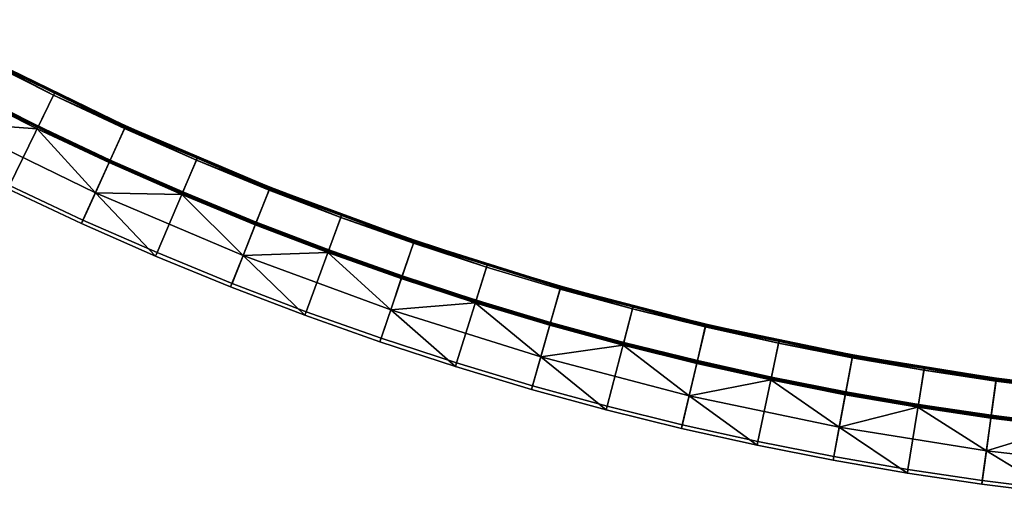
# Model space of a CAD drawing. Header units: millimetres. Extents: x -5762 to -1358, y 814 to 2464.
# Tile 15 of 27: x -2289 to -2091, y 991 to 1087. Entities that reach past the tile are written whole.
import ezdxf

# ---------------------------------------------------------------- set-up
doc = ezdxf.new("R2010")
doc.units = ezdxf.units.MM
doc.header["$MEASUREMENT"] = 0
doc.layers.add('Predefinito', color=7, linetype='Continuous', true_color=0x000000)

msp = doc.modelspace()

# ---------------------------------------------------------------- meshes
at = {"layer": 'Predefinito'}
mesh = msp.add_polyface(dxfattribs=at)
corners = [(-2320.12, 1069.14), (-2305.55, 1061.37), (-2296.03, 1079.79), (-2310.13, 1087.32), (-2291.02, 1054.08), (-2276.31, 1047.16), (-2267.71, 1066.04), (-2281.96, 1072.74), (-2296.03, 1079.79), (-2310.13, 1087.32, -55.4), (-2310.13, 1087.32), (-2267.71, 1066.04), (-2281.96, 1072.74, -55.4), (-2281.96, 1072.74), (-2296.03, 1079.79, -55.4), (-2267.71, 1066.04, -55.4), (-2291.35, 1053.4, -0.97), (-2276.62, 1046.48, -0.97), (-2276.31, 1047.16), (-2291.02, 1054.08), (-2305.9, 1060.7, -0.97), (-2305.55, 1061.37), (-2310.42, 1086.79, -56), (-2296.3, 1079.26, -56), (-2299.48, 1073.11, -56), (-2313.76, 1080.72, -56), (-2282.22, 1072.2, -56), (-2267.96, 1065.5, -56), (-2270.83, 1059.19, -56), (-2285.25, 1065.97, -56), (-2302.8, 1066.69, -28.49), (-2299.75, 1072.59, -55.54), (-2285.5, 1065.45, -55.54), (-2314.04, 1080.21, -55.54), (-2273.82, 1052.62, -28.49), (-2271.07, 1058.66, -55.54), (-2276.62, 1046.48, -0.97), (-2291.35, 1053.4, -0.97), (-2305.9, 1060.7, -0.97), (-2261.72, 1039.92, -0.97), (-2296.33, 1079.76, -55.82), (-2267.69, 1065.84, -55.82), (-2267.77, 1065.65, -55.96), (-2296.43, 1079.58, -55.96), (-2296.27, 1079.88, -55.62), (-2267.63, 1065.96, -55.62), (-2267.69, 1065.84, -55.82), (-2296.33, 1079.76, -55.82), (-2267.77, 1065.65, -55.96), (-2267.96, 1065.5, -56), (-2282.22, 1072.2, -56), (-2296.43, 1079.58, -55.96), (-2282.22, 1072.2, -56), (-2296.3, 1079.26, -56), (-2310.42, 1086.79, -56), (-2281.96, 1072.74, -55.4), (-2267.71, 1066.04, -55.4), (-2267.63, 1065.96, -55.62), (-2267.63, 1065.96, -55.62), (-2296.27, 1079.88, -55.62), (-2296.03, 1079.79, -55.4), (-2281.96, 1072.74, -55.4), (-2296.27, 1079.88, -55.62), (-2310.13, 1087.32, -55.4), (-2296.03, 1079.79, -55.4), (-2299.88, 1072.9, -55.87), (-2270.88, 1058.81, -55.87), (-2270.94, 1058.68, -55.72), (-2299.95, 1072.78, -55.72), (-2299.8, 1073.06, -55.97), (-2270.81, 1058.97, -55.97), (-2270.94, 1058.68, -55.72), (-2271.07, 1058.66, -55.54), (-2285.5, 1065.45, -55.54), (-2299.95, 1072.78, -55.72), (-2285.5, 1065.45, -55.54), (-2299.75, 1072.59, -55.54), (-2314.04, 1080.21, -55.54), (-2285.5, 1065.45, -55.54), (-2285.25, 1065.97, -56), (-2270.83, 1059.19, -56), (-2299.48, 1073.11, -56), (-2313.76, 1080.72, -56)]
mesh.append_faces([[corners[k] for k in face] for face in [(0, 1, 2, 3), (4, 5, 6, 7), (1, 4, 7, 2), (8, 9, 10, 10), (11, 12, 13, 13), (8, 13, 12, 14), (9, 8, 14, 14), (11, 15, 12, 12), (16, 17, 18, 19), (20, 16, 19, 21), (22, 23, 24, 25), (26, 27, 28, 29), (23, 26, 29, 24), (30, 31, 32, 32), (33, 31, 30, 30), (30, 32, 34, 34), (32, 35, 34, 34), (30, 34, 36, 37), (37, 38, 30, 30), (39, 36, 34, 34), (40, 41, 42, 43), (44, 45, 46, 47), (48, 49, 50, 50), (51, 52, 53, 53), (51, 53, 54, 54), (51, 48, 50, 50), (55, 56, 57, 57), (58, 59, 60, 61), (62, 63, 64, 64), (65, 66, 67, 68), (69, 70, 66, 65), (71, 72, 73, 73), (74, 75, 76, 76), (74, 76, 77, 77), (68, 67, 78, 78), (79, 80, 70, 70), (70, 69, 81, 79), (69, 82, 81, 81)]])
mesh = msp.add_polyface(dxfattribs=at)
corners = [(-2261.43, 1040.62), (-2246.39, 1034.44), (-2238.75, 1053.73), (-2253.31, 1059.71), (-2231.51, 1028.76), (-2224.35, 1048.23), (-2276.31, 1047.16), (-2267.71, 1066.04), (-2253.31, 1059.71), (-2238.75, 1053.73), (-2238.75, 1053.73, -55.4), (-2253.31, 1059.71, -55.4), (-2267.71, 1066.04, -55.4), (-2267.71, 1066.04), (-2224.35, 1048.23), (-2276.62, 1046.48, -0.97), (-2261.72, 1039.92, -0.97), (-2261.43, 1040.62), (-2276.31, 1047.16), (-2246.67, 1033.74, -0.97), (-2231.77, 1028.05, -0.97), (-2231.51, 1028.76), (-2246.39, 1034.44), (-2253.55, 1059.15, -56), (-2238.97, 1053.17, -56), (-2241.52, 1046.73, -56), (-2256.26, 1052.78, -56), (-2267.96, 1065.5, -56), (-2270.83, 1059.19, -56), (-2224.55, 1047.67, -56), (-2226.95, 1041.16, -56), (-2241.74, 1046.19, -55.54), (-2244.18, 1040.02, -28.49), (-2256.48, 1052.24, -55.54), (-2273.82, 1052.62, -28.49), (-2271.07, 1058.66, -55.54), (-2227.15, 1040.62, -55.54), (-2214.56, 1029.12, -28.49), (-2246.67, 1033.74, -0.97), (-2261.72, 1039.92, -0.97), (-2231.77, 1028.05, -0.97), (-2267.69, 1065.84, -55.82), (-2238.37, 1053.39, -55.82), (-2238.44, 1053.2, -55.96), (-2267.77, 1065.65, -55.96), (-2267.63, 1065.96, -55.62), (-2238.32, 1053.51, -55.62), (-2238.37, 1053.39, -55.82), (-2267.69, 1065.84, -55.82), (-2238.44, 1053.2, -55.96), (-2224.55, 1047.67, -56), (-2238.97, 1053.17, -56), (-2253.55, 1059.15, -56), (-2267.77, 1065.65, -55.96), (-2267.96, 1065.5, -56), (-2238.32, 1053.51, -55.62), (-2238.75, 1053.73, -55.4), (-2224.35, 1048.23, -55.4), (-2238.32, 1053.51, -55.62), (-2267.63, 1065.96, -55.62), (-2253.31, 1059.71, -55.4), (-2238.75, 1053.73, -55.4), (-2267.63, 1065.96, -55.62), (-2267.71, 1066.04, -55.4), (-2253.31, 1059.71, -55.4), (-2270.88, 1058.81, -55.87), (-2241.21, 1046.2, -55.87), (-2241.26, 1046.08, -55.72), (-2270.94, 1058.68, -55.72), (-2270.81, 1058.97, -55.97), (-2241.14, 1046.37, -55.97), (-2241.26, 1046.08, -55.72), (-2227.15, 1040.62, -55.54), (-2241.74, 1046.19, -55.54), (-2256.48, 1052.24, -55.54), (-2270.94, 1058.68, -55.72), (-2256.48, 1052.24, -55.54), (-2271.07, 1058.66, -55.54), (-2256.48, 1052.24, -55.54), (-2212.2, 1035.41, -55.72), (-2227.15, 1040.62, -55.54), (-2241.52, 1046.73, -56), (-2226.95, 1041.16, -56), (-2256.26, 1052.78, -56), (-2270.83, 1059.19, -56)]
mesh.append_faces([[corners[k] for k in face] for face in [(0, 1, 2, 3), (1, 4, 5, 2), (6, 0, 3, 7), (8, 9, 10, 11), (8, 12, 13, 13), (10, 9, 14, 14), (11, 12, 8, 8), (15, 16, 17, 18), (19, 20, 21, 22), (16, 19, 22, 17), (23, 24, 25, 26), (27, 23, 26, 28), (24, 29, 30, 25), (31, 32, 33, 33), (33, 34, 35, 35), (33, 32, 34, 34), (36, 32, 31, 31), (36, 37, 32, 32), (34, 32, 38, 39), (40, 38, 32, 32), (41, 42, 43, 44), (45, 46, 47, 48), (49, 50, 51, 51), (49, 51, 52, 52), (53, 52, 54, 54), (53, 49, 52, 52), (55, 56, 57, 57), (58, 59, 60, 61), (62, 63, 64, 64), (65, 66, 67, 68), (69, 70, 66, 65), (71, 72, 73, 73), (71, 73, 74, 74), (75, 76, 77, 77), (68, 67, 78, 78), (79, 80, 67, 67), (70, 81, 82, 82), (70, 69, 83, 81), (69, 84, 83, 83)]])
mesh = msp.add_polyface(dxfattribs=at)
corners = [(-2216.49, 1023.45), (-2201.35, 1018.51), (-2195.16, 1038.3), (-2209.81, 1043.09), (-2231.51, 1028.76), (-2224.35, 1048.23), (-2209.81, 1043.09), (-2224.35, 1048.23, -55.4), (-2224.35, 1048.23), (-2195.16, 1038.3), (-2209.81, 1043.09, -55.4), (-2238.75, 1053.73, -55.4), (-2195.16, 1038.3, -55.4), (-2216.74, 1022.73, -0.97), (-2201.58, 1017.78, -0.97), (-2201.35, 1018.51), (-2216.49, 1023.45), (-2186.3, 1013.21, -0.97), (-2186.1, 1013.94), (-2231.77, 1028.05, -0.97), (-2231.51, 1028.76), (-2224.55, 1047.67, -56), (-2210.01, 1042.52, -56), (-2212.24, 1035.96, -56), (-2226.95, 1041.16, -56), (-2195.34, 1037.73, -56), (-2197.41, 1031.12, -56), (-2214.56, 1029.12, -28.49), (-2212.43, 1035.41, -55.54), (-2197.58, 1030.56, -55.54), (-2227.15, 1040.62, -55.54), (-2244.18, 1040.02, -28.49), (-2216.74, 1022.73, -0.97), (-2231.77, 1028.05, -0.97), (-2201.58, 1017.78, -0.97), (-2184.45, 1019.7, -28.49), (-2186.3, 1013.21, -0.97), (-2209.67, 1042.85, -55.82), (-2180.5, 1033.73, -55.82), (-2180.56, 1033.53, -55.96), (-2209.74, 1042.66, -55.96), (-2209.63, 1042.98, -55.62), (-2180.46, 1033.86, -55.62), (-2180.5, 1033.73, -55.82), (-2209.67, 1042.85, -55.82), (-2238.37, 1053.39, -55.82), (-2238.44, 1053.2, -55.96), (-2238.32, 1053.51, -55.62), (-2238.37, 1053.39, -55.82), (-2210.01, 1042.52, -56), (-2209.74, 1042.66, -55.96), (-2195.34, 1037.73, -56), (-2224.55, 1047.67, -56), (-2238.44, 1053.2, -55.96), (-2209.63, 1042.98, -55.62), (-2209.81, 1043.09, -55.4), (-2195.16, 1038.3, -55.4), (-2209.81, 1043.09, -55.4), (-2224.35, 1048.23, -55.4), (-2209.63, 1042.98, -55.62), (-2238.32, 1053.51, -55.62), (-2224.35, 1048.23, -55.4), (-2212.16, 1035.54, -55.87), (-2182.63, 1026.3, -55.87), (-2182.66, 1026.17, -55.72), (-2212.2, 1035.41, -55.72), (-2212.1, 1035.71, -55.97), (-2182.58, 1026.48, -55.97), (-2241.21, 1046.2, -55.87), (-2241.26, 1046.08, -55.72), (-2241.14, 1046.37, -55.97), (-2212.43, 1035.41, -55.54), (-2212.2, 1035.41, -55.72), (-2197.58, 1030.56, -55.54), (-2182.62, 1026.08, -55.54), (-2197.58, 1030.56, -55.54), (-2227.15, 1040.62, -55.54), (-2212.24, 1035.96, -56), (-2197.41, 1031.12, -56), (-2212.24, 1035.96, -56), (-2226.95, 1041.16, -56), (-2212.1, 1035.71, -55.97), (-2241.14, 1046.37, -55.97), (-2226.95, 1041.16, -56)]
mesh.append_faces([[corners[k] for k in face] for face in [(0, 1, 2, 3), (4, 0, 3, 5), (6, 7, 8, 8), (9, 10, 6, 6), (6, 10, 7, 7), (11, 8, 7, 7), (10, 9, 12, 12), (13, 14, 15, 16), (14, 17, 18, 15), (19, 13, 16, 20), (21, 22, 23, 24), (22, 25, 26, 23), (27, 28, 29, 29), (27, 30, 28, 28), (31, 27, 32, 33), (27, 34, 32, 32), (27, 35, 36, 34), (35, 27, 29, 29), (37, 38, 39, 40), (41, 42, 43, 44), (45, 37, 40, 46), (47, 41, 44, 48), (49, 50, 51, 51), (50, 49, 52, 52), (50, 52, 53, 53), (54, 55, 56, 56), (57, 54, 58, 58), (59, 60, 61, 61), (62, 63, 64, 65), (66, 67, 63, 62), (68, 62, 65, 69), (70, 66, 62, 68), (71, 72, 73, 73), (65, 64, 74, 75), (72, 71, 76, 76), (66, 77, 78, 78), (79, 66, 80, 80), (81, 82, 83, 83)]])
mesh = msp.add_polyface(dxfattribs=at)
corners = [(-2186.1, 1013.94), (-2171.11, 1009.84), (-2165.88, 1029.91), (-2180.39, 1033.88), (-2201.35, 1018.51), (-2195.16, 1038.3), (-2156.04, 1006.11), (-2151.29, 1026.3), (-2180.39, 1033.88), (-2195.16, 1038.3, -55.4), (-2195.16, 1038.3), (-2151.29, 1026.3), (-2165.88, 1029.91, -55.4), (-2165.88, 1029.91), (-2180.39, 1033.88, -55.4), (-2151.29, 1026.3, -55.4), (-2171.3, 1009.11, -0.97), (-2156.21, 1005.37, -0.97), (-2156.04, 1006.11), (-2171.11, 1009.84), (-2186.3, 1013.21, -0.97), (-2186.1, 1013.94), (-2195.34, 1037.73, -56), (-2180.55, 1033.3, -56), (-2182.46, 1026.64, -56), (-2197.41, 1031.12, -56), (-2166.03, 1029.33, -56), (-2151.43, 1025.72, -56), (-2153.01, 1018.97, -56), (-2167.78, 1022.63, -56), (-2138.28, 1015.1, -55.54), (-2154.66, 1011.94, -28.49), (-2153.15, 1018.4, -55.54), (-2167.93, 1022.06, -55.54), (-2184.45, 1019.7, -28.49), (-2182.62, 1026.08, -55.54), (-2197.58, 1030.56, -55.54), (-2156.21, 1005.37, -0.97), (-2171.3, 1009.11, -0.97), (-2186.3, 1013.21, -0.97), (-2141.03, 1001.99, -0.97), (-2180.5, 1033.73, -55.82), (-2150.92, 1026.03, -55.82), (-2150.96, 1025.83, -55.96), (-2180.56, 1033.53, -55.96), (-2180.46, 1033.86, -55.62), (-2150.89, 1026.16, -55.62), (-2150.92, 1026.03, -55.82), (-2180.5, 1033.73, -55.82), (-2180.56, 1033.53, -55.96), (-2166.03, 1029.33, -56), (-2180.55, 1033.3, -56), (-2150.96, 1025.83, -55.96), (-2151.43, 1025.72, -56), (-2166.03, 1029.33, -56), (-2209.74, 1042.66, -55.96), (-2195.34, 1037.73, -56), (-2150.89, 1026.16, -55.62), (-2180.46, 1033.86, -55.62), (-2165.88, 1029.91, -55.4), (-2151.29, 1026.3, -55.4), (-2180.46, 1033.86, -55.62), (-2209.63, 1042.98, -55.62), (-2195.16, 1038.3, -55.4), (-2180.39, 1033.88, -55.4), (-2180.46, 1033.86, -55.62), (-2180.39, 1033.88, -55.4), (-2165.88, 1029.91, -55.4), (-2182.63, 1026.3, -55.87), (-2152.68, 1018.51, -55.87), (-2152.71, 1018.38, -55.72), (-2182.66, 1026.17, -55.72), (-2182.58, 1026.48, -55.97), (-2152.64, 1018.69, -55.97), (-2152.71, 1018.38, -55.72), (-2138.28, 1015.1, -55.54), (-2153.15, 1018.4, -55.54), (-2182.66, 1026.17, -55.72), (-2167.93, 1022.06, -55.54), (-2182.62, 1026.08, -55.54), (-2167.93, 1022.06, -55.54), (-2167.93, 1022.06, -55.54), (-2167.78, 1022.63, -56), (-2153.01, 1018.97, -56), (-2212.1, 1035.71, -55.97), (-2197.41, 1031.12, -56), (-2182.46, 1026.64, -56)]
mesh.append_faces([[corners[k] for k in face] for face in [(0, 1, 2, 3), (4, 0, 3, 5), (1, 6, 7, 2), (8, 9, 10, 10), (11, 12, 13, 13), (8, 13, 12, 14), (8, 14, 9, 9), (11, 15, 12, 12), (16, 17, 18, 19), (20, 16, 19, 21), (22, 23, 24, 25), (26, 27, 28, 29), (23, 26, 29, 24), (30, 31, 32, 32), (31, 33, 32, 32), (34, 35, 33, 33), (35, 34, 36, 36), (34, 31, 37, 38), (33, 31, 34, 34), (39, 34, 38, 38), (31, 40, 37, 37), (41, 42, 43, 44), (45, 46, 47, 48), (49, 50, 51, 51), (52, 53, 54, 54), (55, 49, 51, 56), (52, 54, 49, 49), (57, 58, 59, 60), (61, 62, 63, 64), (65, 66, 67, 67), (68, 69, 70, 71), (72, 73, 69, 68), (74, 75, 76, 76), (77, 78, 79, 79), (74, 76, 80, 80), (70, 81, 71, 71), (73, 72, 82, 83), (72, 84, 85, 86), (72, 86, 82, 82)]])
mesh = msp.add_polyface(dxfattribs=at)
corners = [(-2156.04, 1006.11), (-2140.87, 1002.73), (-2136.61, 1023.03), (-2151.29, 1026.3), (-2125.64, 999.72), (-2110.77, 997.15), (-2107.47, 1017.63), (-2121.86, 1020.12), (-2121.86, 1020.12), (-2136.61, 1023.03, -55.4), (-2136.61, 1023.03), (-2151.29, 1026.3, -55.4), (-2151.29, 1026.3), (-2121.86, 1020.12, -55.4), (-2107.47, 1017.63), (-2107.47, 1017.63, -55.4), (-2141.03, 1001.99, -0.97), (-2125.77, 998.98, -0.97), (-2125.64, 999.72), (-2140.87, 1002.73), (-2110.89, 996.4, -0.97), (-2110.77, 997.15), (-2156.21, 1005.37, -0.97), (-2156.04, 1006.11), (-2136.74, 1022.45, -56), (-2121.97, 1019.53, -56), (-2123.23, 1012.72, -56), (-2138.16, 1015.67, -56), (-2151.43, 1025.72, -56), (-2153.01, 1018.97, -56), (-2107.57, 1017.04, -56), (-2108.67, 1010.2, -56), (-2108.76, 1009.62, -55.54), (-2124.54, 1005.62, -28.49), (-2123.34, 1012.14, -55.54), (-2138.28, 1015.1, -55.54), (-2154.66, 1011.94, -28.49), (-2125.77, 998.98, -0.97), (-2141.03, 1001.99, -0.97), (-2095.04, 1000.86, -28.49), (-2110.89, 996.4, -0.97), (-2150.92, 1026.03, -55.82), (-2121, 1019.78, -55.82), (-2121.03, 1019.58, -55.96), (-2150.96, 1025.83, -55.96), (-2150.89, 1026.16, -55.62), (-2120.97, 1019.91, -55.62), (-2121, 1019.78, -55.82), (-2150.92, 1026.03, -55.82), (-2121.03, 1019.58, -55.96), (-2107.57, 1017.04, -56), (-2121.97, 1019.53, -56), (-2150.96, 1025.83, -55.96), (-2136.74, 1022.45, -56), (-2151.43, 1025.72, -56), (-2120.97, 1019.91, -55.62), (-2150.89, 1026.16, -55.62), (-2136.61, 1023.03, -55.4), (-2121.86, 1020.12, -55.4), (-2150.89, 1026.16, -55.62), (-2151.29, 1026.3, -55.4), (-2136.61, 1023.03, -55.4), (-2121.86, 1020.12, -55.4), (-2107.47, 1017.63, -55.4), (-2120.97, 1019.91, -55.62), (-2152.68, 1018.51, -55.87), (-2122.39, 1012.19, -55.87), (-2122.41, 1012.05, -55.72), (-2152.71, 1018.38, -55.72), (-2152.64, 1018.69, -55.97), (-2122.36, 1012.36, -55.97), (-2122.41, 1012.05, -55.72), (-2108.76, 1009.62, -55.54), (-2123.34, 1012.14, -55.54), (-2138.28, 1015.1, -55.54), (-2138.28, 1015.1, -55.54), (-2138.16, 1015.67, -56), (-2123.23, 1012.72, -56), (-2153.01, 1018.97, -56), (-2108.67, 1010.2, -56)]
mesh.append_faces([[corners[k] for k in face] for face in [(0, 1, 2, 3), (4, 5, 6, 7), (1, 4, 7, 2), (8, 9, 10, 10), (10, 11, 12, 12), (13, 8, 14, 14), (8, 13, 9, 9), (11, 10, 9, 9), (15, 13, 14, 14), (16, 17, 18, 19), (17, 20, 21, 18), (22, 16, 19, 23), (24, 25, 26, 27), (28, 24, 27, 29), (25, 30, 31, 26), (32, 33, 34, 34), (34, 33, 35, 35), (36, 33, 37, 38), (33, 36, 35, 35), (39, 33, 32, 32), (33, 40, 37, 37), (41, 42, 43, 44), (45, 46, 47, 48), (49, 50, 51, 51), (52, 53, 54, 54), (49, 51, 53, 53), (52, 49, 53, 53), (55, 56, 57, 58), (59, 60, 61, 61), (62, 63, 64, 64), (65, 66, 67, 68), (69, 70, 66, 65), (71, 72, 73, 73), (71, 73, 74, 74), (68, 67, 75, 75), (70, 69, 76, 77), (69, 78, 76, 76), (77, 79, 70, 70)]])
mesh = msp.add_polyface(dxfattribs=at)
corners = [(-2095.85, 994.93), (-2080.89, 993.05), (-2078.54, 1013.66), (-2093.03, 1015.48), (-2065.88, 991.52), (-2064.02, 1012.18), (-2110.77, 997.15), (-2107.47, 1017.63), (-2093.03, 1015.48), (-2107.47, 1017.63, -55.4), (-2107.47, 1017.63), (-2064.02, 1012.18), (-2078.54, 1013.66, -55.4), (-2078.54, 1013.66), (-2093.03, 1015.48, -55.4), (-2095.96, 994.18, -0.97), (-2080.97, 992.3, -0.97), (-2080.89, 993.05), (-2095.85, 994.93), (-2065.95, 990.76, -0.97), (-2065.88, 991.52), (-2110.89, 996.4, -0.97), (-2110.77, 997.15), (-2107.57, 1017.04, -56), (-2093.11, 1014.88, -56), (-2094.06, 1008.02, -56), (-2108.67, 1010.2, -56), (-2078.61, 1013.06, -56), (-2079.39, 1006.18, -56), (-2079.46, 1005.6, -55.54), (-2095.04, 1000.86, -28.49), (-2094.14, 1007.44, -55.54), (-2108.76, 1009.62, -55.54), (-2064.75, 1004.1, -55.54), (-2065.34, 997.49, -28.49), (-2065.95, 990.76, -0.97), (-2080.97, 992.3, -0.97), (-2124.54, 1005.62, -28.49), (-2095.96, 994.18, -0.97), (-2110.89, 996.4, -0.97), (-2092.85, 1015.27, -55.82), (-2064.53, 1012.05, -55.82), (-2064.54, 1011.85, -55.96), (-2092.88, 1015.07, -55.96), (-2092.83, 1015.41, -55.62), (-2064.51, 1012.18, -55.62), (-2064.53, 1012.05, -55.82), (-2092.85, 1015.27, -55.82), (-2121, 1019.78, -55.82), (-2121.03, 1019.58, -55.96), (-2120.97, 1019.91, -55.62), (-2121, 1019.78, -55.82), (-2092.88, 1015.07, -55.96), (-2093.11, 1014.88, -56), (-2107.57, 1017.04, -56), (-2078.61, 1013.06, -56), (-2121.03, 1019.58, -55.96), (-2064.54, 1011.85, -55.96), (-2092.83, 1015.41, -55.62), (-2120.97, 1019.91, -55.62), (-2107.47, 1017.63, -55.4), (-2093.03, 1015.48, -55.4), (-2064.51, 1012.18, -55.62), (-2093.03, 1015.48, -55.4), (-2078.54, 1013.66, -55.4), (-2093.9, 1007.62, -55.87), (-2065.23, 1004.36, -55.87), (-2065.24, 1004.22, -55.72), (-2093.92, 1007.49, -55.72), (-2093.87, 1007.8, -55.97), (-2065.21, 1004.53, -55.97), (-2122.39, 1012.19, -55.87), (-2122.41, 1012.05, -55.72), (-2122.36, 1012.36, -55.97), (-2093.92, 1007.49, -55.72), (-2094.14, 1007.44, -55.54), (-2108.76, 1009.62, -55.54), (-2079.46, 1005.6, -55.54), (-2108.76, 1009.62, -55.54), (-2079.46, 1005.6, -55.54), (-2108.67, 1010.2, -56), (-2094.06, 1008.02, -56), (-2094.06, 1008.02, -56), (-2079.39, 1006.18, -56)]
mesh.append_faces([[corners[k] for k in face] for face in [(0, 1, 2, 3), (1, 4, 5, 2), (6, 0, 3, 7), (8, 9, 10, 10), (11, 12, 13, 13), (8, 13, 12, 14), (9, 8, 14, 14), (15, 16, 17, 18), (16, 19, 20, 17), (21, 15, 18, 22), (23, 24, 25, 26), (24, 27, 28, 25), (29, 30, 31, 31), (30, 32, 31, 31), (33, 34, 29, 29), (30, 34, 35, 36), (29, 34, 30, 30), (37, 30, 38, 39), (36, 38, 30, 30), (40, 41, 42, 43), (44, 45, 46, 47), (48, 40, 43, 49), (50, 44, 47, 51), (52, 53, 54, 54), (52, 55, 53, 53), (56, 52, 54, 54), (52, 57, 55, 55), (58, 59, 60, 61), (62, 58, 63, 64), (65, 66, 67, 68), (69, 70, 66, 65), (71, 65, 68, 72), (73, 69, 65, 71), (74, 75, 76, 76), (74, 77, 75, 75), (72, 68, 78, 78), (68, 67, 79, 79), (69, 73, 80, 81), (70, 69, 82, 83)]])

doc.saveas('drawing.dxf')
